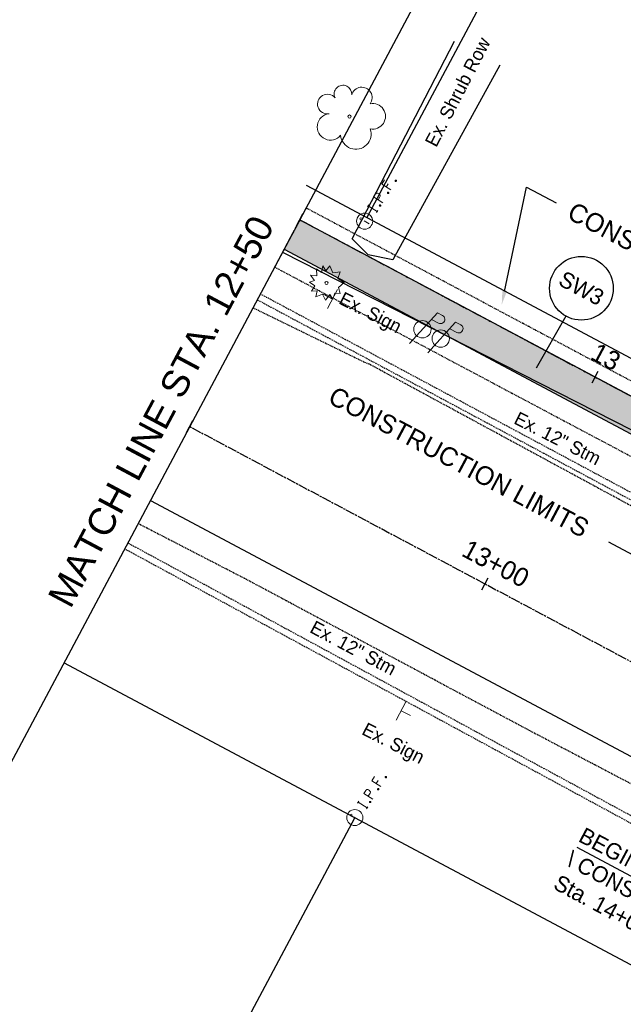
# Model space of a CAD drawing. Header units: feet. Extents: x 2245909 to 2250904, y 437476 to 439602.
# Tile 8 of 13: x 2247473 to 2247563, y 439133 to 439280. Entities that reach past the tile are written whole.
import ezdxf
from ezdxf import colors
from ezdxf.entities.mleader import LeaderData, LeaderLine
from ezdxf.enums import TextEntityAlignment as Align
from ezdxf.math import Vec2, Vec3

# ---------------------------------------------------------------- set-up
doc = ezdxf.new("R2010")
doc.units = ezdxf.units.FT
doc.header["$MEASUREMENT"] = 0
for name, pattern in [('CL', [2, 0.3, -0.15, 1.4, -0.15]), ('DGN Style 3', [0.19312, 0.137943, -0.055177]), ('gasex', [0]), ('OhDOT_USTN3', [0.22, 0.165, -0.055]), ('OhDOT_USTN5', [0.11, 0.055, -0.055]), ('rowex', [0]), ('shrublt', [0]), ('waterex', [0])]:
    doc.linetypes.add(name, pattern=pattern)
for name, color, linetype in [('5PPBLDG-HAT', 253, 'Continuous'), ('DR_P_Text', 7, 'Continuous'), ('DR_X_Storm_Sewer', 151, 'OhDOT_USTN5'), ('DV_X_Property_Line', 7, 'Continuous'), ('GE_P_CL', 7, 'CL'), ('GE_P_CL_Text', 7, 'Continuous'), ('PV_P_Construction_Limits', 203, 'DGN Style 3'), ('PV_P_Walk', 231, 'Continuous'), ('PV_X_EOP', 7, 'OhDOT_USTN3'), ('PV_X_Text', 7, 'Continuous'), ('RD_X_Cells', 7, 'Continuous'), ('RW_X_Fee_RW', 6, 'rowex'), ('SH_Border', 7, 'Continuous'), ('SH_Text', 7, 'Continuous'), ('SN_X_Public', 3, 'Continuous'), ('SV_X_Mon_Cells_Found', 7, 'Continuous'), ('TX_P_20', 7, 'Continuous'), ('TX_X_20', 7, 'Continuous'), ('UT_X_Electric_Cells', 1, 'Continuous'), ('UT_X_Gas', 2, 'gasex'), ('UT_X_Water', 133, 'waterex'), ('VG_X_Cells', 3, 'Continuous'), ('VG_X_Shrub_Line_Lt', 3, 'shrublt')]:
    doc.layers.add(name, color=color, linetype=linetype)
doc.styles.add('OHDOTSymbols', font='arial.ttf')
doc.styles.add('Slanted-Normal', font='font31.shx', dxfattribs={"height": 0.14})
doc.styles.get("Standard").update_dxf_attribs({"font": 'arial.ttf'})
doc.styles.add('Straight-Normal', font='font30.shx', dxfattribs={"height": 0.14})

# ---------------------------------------------------------------- blocks, each defined once
blk = doc.blocks.new('SHRUB')
at = {"layer": 'VG_X_Cells', "color": 3, "linetype": 'Continuous', "lineweight": 0, "flags": 128}
blk.add_lwpolyline([(-0.0042, 0.0905), (0.026, 0.1273), (0.0467, 0.0746), (0.1013, 0.0836), (0.0844, 0.033), (0.1317, 0.0032), (0.0888, -0.0335), (0.1013, -0.0792), (0.0637, -0.0757), (0.0474, -0.1214), (0.026, -0.0868), (-0.0079, -0.1277), (-0.0293, -0.0833), (-0.0803, -0.1048), (-0.0707, -0.0578), (-0.1113, -0.0619), (-0.0877, -0.0224), (-0.1261, 0.006), (-0.0892, 0.0192), (-0.1195, 0.0593), (-0.0729, 0.0538), (-0.0744, 0.1057), (-0.0367, 0.0773), (-0.0264, 0.1266), (-0.0042, 0.0905)], dxfattribs=at)
at = {"layer": 'VG_X_Cells', "color": 3, "linetype": 'Continuous', "lineweight": 0}
blk.add_circle((0, 0), 0.0115, dxfattribs=at)
blk = doc.blocks.new('TREE')
at = {"layer": 'VG_X_Cells', "color": 3, "linetype": 'Continuous', "lineweight": 0}
blk.add_circle((0, 0), 0.012, dxfattribs=at)
for centre, radius, start, end in [((-0.0492, 0.1684), 0.0658, 354.0047, 205.97412), ((-0.1655, 0.0932), 0.0735, 39.06254, 279.54124), ((0.0913, 0.1415), 0.0776, 323.82996, 165.0376), ((0.173, 0.0018), 0.0957, 259.14531, 101.45961), ((-0.1427, -0.0774), 0.0987, 96.17219, 320.57371), ((0.0473, -0.1303), 0.1142, 184.94757, 19.45715)]:
    blk.add_arc(centre, radius, start, end, dxfattribs=at)
blk = doc.blocks.new('PP')
at = {"layer": 'UT_X_Electric_Cells', "color": 1, "linetype": 'Continuous', "lineweight": 0}
for p, q in [((0.0428, 0.16), (-0.0375, -0.14)), ((0.0428, 0.16), (0.0853, 0.16)), ((0.0257, 0.0963), (0.0853, 0.0963))]:
    blk.add_line(p, q, dxfattribs=at)
blk.add_circle((0, 0), 0.065, dxfattribs=at)
at = {"layer": 'UT_X_Electric_Cells', "color": 1, "linetype": 'Continuous', "lineweight": 0, "extrusion": (0, 0, -1)}
blk.add_arc((-0.086, 0.1281), 0.0319, 88.8767, 271.1233, dxfattribs=at)
blk = doc.blocks.new('SGN1P')
at = {"layer": 'SN_X_Public', "color": 3, "linetype": 'Continuous', "lineweight": 0}
for p, q in [((0, 0.08), (0, -0.08)), ((0, 0), (-0.08, 0))]:
    blk.add_line(p, q, dxfattribs=at)
blk = doc.blocks.new('IPID')
at = {"layer": 'SV_X_Mon_Cells_Found', "color": 2, "linetype": 'Continuous', "lineweight": 0}
blk.add_line((0, 0.0058), (0, -0.0383), dxfattribs=at)
at = {"layer": 'SV_X_Mon_Cells_Found', "color": 2, "linetype": 'Continuous', "lineweight": 0, "flags": 128}
for points in [[(0.1015, 0.04), (0.1192, 0.04)], [(0.1103, -0.04), (0.1103, 0.04)], [(0.1886, -0.04), (0.1886, 0.04), (0.2151, 0.04), (0.2178, 0.0394), (0.2217, 0.0381), (0.2233, 0.0368), (0.225, 0.0356), (0.2272, 0.0324), (0.2288, 0.0293), (0.2299, 0.0242), (0.2299, 0.0167), (0.2294, 0.0142), (0.2283, 0.0104), (0.2261, 0.006), (0.2239, 0.0041), (0.2222, 0.0028), (0.2195, 0.0016), (0.2151, 0.0009), (0.1886, 0.0009)], [(0.3391, 0.04), (0.301, 0.04), (0.301, -0.04)], [(0.301, 0.0009), (0.328, 0.0009)], [(0.1015, -0.04), (0.1192, -0.04)], [(0.1583, -0.0293), (0.161, -0.0293), (0.1627, -0.0305), (0.1643, -0.0331), (0.1643, -0.0362), (0.1627, -0.0387), (0.161, -0.04), (0.1583, -0.04), (0.1566, -0.0387), (0.155, -0.0362), (0.155, -0.0331), (0.1566, -0.0305), (0.1583, -0.0293)], [(0.2707, -0.0293), (0.2735, -0.0293), (0.2751, -0.0305), (0.2768, -0.0331), (0.2768, -0.0362), (0.2751, -0.0387), (0.2735, -0.04), (0.2707, -0.04), (0.2691, -0.0387), (0.2674, -0.0362), (0.2674, -0.0331), (0.2691, -0.0305), (0.2707, -0.0293)], [(0.3782, -0.0293), (0.3809, -0.0293), (0.3826, -0.0305), (0.3843, -0.0331), (0.3843, -0.0362), (0.3826, -0.0387), (0.3809, -0.04), (0.3782, -0.04), (0.3765, -0.0387), (0.3749, -0.0362), (0.3749, -0.0331), (0.3765, -0.0305), (0.3782, -0.0293)]]:
    blk.add_lwpolyline(points, dxfattribs=at)
at = {"layer": 'SV_X_Mon_Cells_Found', "color": 2, "linetype": 'Continuous', "lineweight": 0}
for centre, radius in [((0, 0), 0.06), ((0, 0.0326), 0.008)]:
    blk.add_circle(centre, radius, dxfattribs=at)

msp = doc.modelspace()

# ---------------------------------------------------------------- hatches: boundary and pattern name
at = {"layer": '5PPBLDG-HAT'}
h = msp.add_hatch(color=256, dxfattribs=at)
h.dxf.hatch_style = 1
h.paths.add_polyline_path([(2247607.378, 439197.013), (2247535.834, 439233.451), (2247606.651, 439195.738)])
h.paths.add_polyline_path([(2247603.347, 439203.162), (2247515.006, 439250.207), (2247512.655, 439245.794), (2247535.834, 439233.451), (2247607.378, 439197.013), (2247609.129, 439200.082), (2247607.334, 439201.039), (2247607.305, 439201.024), (2247607.296, 439201.059), (2247607.257, 439201.079, -0.3179167), (2247604.716, 439201.046, -0.1996935)])
h.paths.add_polyline_path([(2247607.257, 439201.079), (2247606.144, 439201.672, -0.1907402), (2247605.283, 439201.87, -0.0889441), (2247604.71, 439202.436), (2247603.347, 439203.162, 0.1996935), (2247604.716, 439201.046, 0.3179167)], flags=17)
h.paths.add_polyline_path([(2247606.144, 439201.672), (2247604.71, 439202.436, 0.0889441), (2247605.283, 439201.87, 0.1907402)], flags=16)
h.paths.add_polyline_path([(2247608.24, 439198.186), (2247609.129, 439200.082), (2247607.378, 439197.013), (2247607.453, 439196.974)])

# ---------------------------------------------------------------- linework, layer by layer
at = {"layer": 'DR_P_Text', "elevation": 1083.62}
msp.add_lwpolyline([(2247554.759, 439235.818), (2247550.314, 439228.05)], dxfattribs=at)
at = {"layer": 'DR_P_Text'}
msp.add_circle((2247557.084, 439239.974, 1083.62), 4.762, dxfattribs=at)
at = {"layer": 'DR_X_Storm_Sewer'}
for p, q in [((2247509.113, 439239.142, 1092.438), (2247600.586, 439190.152, 1092.438)), ((2247508.643, 439238.26, 1092.438), (2247600.12, 439189.266, 1092.438)), ((2247489.304, 439201.937, 1094.188), (2247634.562, 439123.216, 1094.188)), ((2247488.827, 439201.058, 1094.188), (2247634.107, 439122.325, 1094.188))]:
    msp.add_line(p, q, dxfattribs=at)
at = {"layer": 'DV_X_Property_Line'}
for p, q in [((2247561.449, 439318.944, 1083.62), (2247525.02, 439250.539, 1083.62)), ((2247486.779, 439092.463, 1083.62), (2247523.207, 439160.868, 1083.62))]:
    msp.add_line(p, q, dxfattribs=at)
at = {"layer": 'GE_P_CL'}
msp.add_line((2247515.006, 439250.207, 1083.62), (2247758.605, 439120.48, 1083.62), dxfattribs=at)
msp.add_lwpolyline([(2247498.554, 439219.315), (2247742.154, 439089.587)], dxfattribs=at)
at = {"layer": 'GE_P_CL_Text'}
for p, q in [((2247514.536, 439249.325, 1083.62), (2247515.476, 439251.09, 1083.62)), ((2247558.668, 439225.822, 1083.62), (2247559.608, 439227.588, 1083.62)), ((2247498.084, 439218.432, 1083.62), (2247499.024, 439220.198, 1083.62)), ((2247542.216, 439194.93, 1083.62), (2247543.156, 439196.695, 1083.62))]:
    msp.add_line(p, q, dxfattribs=at)
at = {"layer": 'PV_P_Construction_Limits'}
msp.add_lwpolyline([(2247515.946, 439251.973), (2247511.245, 439243.146), (2247575.898, 439208.794), (2247606.651, 439195.738), (2247609.129, 439200.082), (2247607.296, 439201.059), (2247605.687, 439206.909), (2247593.051, 439210.91)], close=True, dxfattribs=at)
at = {"layer": 'PV_P_Walk'}
for p, q in [((2247515.006, 439250.207), (2247609.129, 439200.082)), ((2247512.655, 439245.794), (2247606.651, 439195.738))]:
    msp.add_line(p, q, dxfattribs=at)
at = {"layer": 'PV_X_EOP', "elevation": 1091.129}
msp.add_lwpolyline([(2247681.511, 439145.552), (2247667.529, 439153.531), (2247647.253, 439164.103), (2247626.819, 439174.774), (2247622.731, 439177.275), (2247607.104, 439185.068), (2247601.632, 439188.006), (2247566.333, 439206.471), (2247525.368, 439228.645), (2247524.589, 439228.945), (2247507.997, 439237.046)], dxfattribs=at)
at = {"layer": 'PV_X_EOP', "elevation": 1090.2}
msp.add_lwpolyline([(2247625.93, 439087.57), (2247631.19, 439097.137, 0.0212249), (2247636.818, 439108.486, 0.0460584), (2247638.017, 439112.036, 0.0863857), (2247638.369, 439117.766, 0.0627572), (2247635.744, 439128.669), (2247629.352, 439132.163), (2247609.164, 439142.393), (2247589.533, 439152.799), (2247549.423, 439173.835), (2247506.729, 439196.623), (2247490.837, 439204.824)], format="xyb", dxfattribs=at)
at = {"layer": 'RW_X_Fee_RW'}
for p, q in [((2247515.935, 439255.377, 1083.62), (2247683.897, 439165.93, 1083.62)), ((2247598.232, 439120.914, 1083.62), (2247479.752, 439184.009, 1083.62))]:
    msp.add_line(p, q, dxfattribs=at)
at = {"layer": 'SH_Border', "color": 7, "linetype": 'Continuous', "elevation": 1083.62, "flags": 128}
msp.add_lwpolyline([(2247443.324, 439115.605), (2247553.785, 439323.025)], dxfattribs=at)
at = {"layer": 'UT_X_Gas'}
msp.add_lwpolyline([(2247512.43, 439245.37), (2247649.863, 439175.375)], dxfattribs=at)
at = {"layer": 'UT_X_Water'}
msp.add_lwpolyline([(2247492.679, 439208.282), (2247736.278, 439078.554)], dxfattribs=at)
at = {"layer": 'VG_X_Shrub_Line_Lt', "elevation": 1092.582, "flags": 128}
msp.add_lwpolyline([(2247544.889, 439273.29), (2247528.931, 439244.222), (2247525.218, 439244.947), (2247522.833, 439247.36), (2247538.123, 439276.893)], dxfattribs=at)

# ---------------------------------------------------------------- block references
at = {"layer": 'RD_X_Cells', "xscale": 20, "yscale": 20, "zscale": 20}
for name, p, rotation in [('SGN1P', (2247519.904, 439238.35, 1091.916), 332.7346172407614), ('PP', (2247533.336, 439233.848, 1092.487), 332.7346172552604), ('PP', (2247536.066, 439232.457, 1092.708), 332.7346172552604), ('SGN1P', (2247530.147, 439176.857, 1092.075), 152.7346172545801)]:
    msp.add_blockref(name, p, dxfattribs=dict(at, rotation=rotation))
at = {"layer": 'TX_X_20', "xscale": 20, "yscale": 20, "zscale": 20, "rotation": 57.63605666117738}
for p in [(2247524.701, 439250.002, 1092.222), (2247523.227, 439160.895, 1092.07)]:
    msp.add_blockref('IPID', p, dxfattribs=at)
at = {"layer": 'VG_X_Shrub_Line_Lt', "xscale": 20, "yscale": 20, "zscale": 20}
for name, p in [('TREE', (2247522.438, 439265.628, 1092.141)), ('SHRUB', (2247518.993, 439240.77, 1092.764))]:
    msp.add_blockref(name, p, dxfattribs=at)

# ---------------------------------------------------------------- texts
at = {"layer": 'DR_P_Text', "insert": (2247557.084, 439239.974, 1083.62), "char_height": 2.4, "attachment_point": 5, "rotation": 332.01883, "style": 'Straight-Normal'}
msp.add_mtext_dynamic_manual_height_columns('SW3', width=8.44969, gutter_width=1, heights=[6.597], dxfattribs=at)
at = {"layer": 'GE_P_CL_Text', "rotation": 331.96266, "style": 'Slanted-Normal'}
for s, insert, char_height, width, attachment_point in [('13', (2247560.078, 439228.47, 1083.62), 2.8, 30.81744, 8), ('13+00', (2247543.626, 439197.578, 1083.62), 2.8, 30.81744, 8), ("BEGIN CURB RAMP, TYPE 2A\\P\\\\ CONSTRUCTION NORTH WALK\\PSta. 14+08, 50.48' RT.", (2247557.603, 439159.539, 1340.664), 2.4, 87.36758, 1)]:
    msp.add_mtext(s, dxfattribs=dict(at, insert=insert, char_height=char_height, width=width, attachment_point=attachment_point))
at = {"layer": 'PV_P_Construction_Limits', "char_height": 2.8, "width": 55.63918, "attachment_point": 1, "rotation": 331.96266, "style": 'Slanted-Normal'}
for insert in [(2247556.076, 439252.996, -2165.831), (2247520.342, 439225.44, -1082.916)]:
    msp.add_mtext('CONSTRUCTION LIMITS', dxfattribs=dict(at, insert=insert))
at = {"layer": 'PV_X_Text', "char_height": 2, "width": 725.59682, "attachment_point": 1, "style": 'Straight-Normal'}
for s, insert, rotation in [('Ex. Shrub Row', (2247533.618, 439261.835, 1087.653), 62.73462), ('Ex. Sign', (2247521.611, 439239.531, 1087.653), 332.73462), ('Ex. 12" Stm', (2247547.745, 439221.632), 332.93496), ('Ex. 12" Stm', (2247517.294, 439190.415, 1086.77), 331.9418), ('Ex. Sign', (2247525.035, 439175.19, 1087.653), 332.73462)]:
    msp.add_mtext(s, dxfattribs=dict(at, insert=insert, rotation=rotation))
at = {"layer": 'SH_Text', "linetype": 'Continuous', "style": 'OHDOTSymbols'}
msp.add_text('MATCH LINE STA. 12+50', height=4, rotation=61.96266, dxfattribs=at).set_placement((2247496.029, 439220.659, 1083.62), align=Align.CENTER)

# ---------------------------------------------------------------- leaders
at = {"layer": 'PV_P_Construction_Limits', "linetype": 'Continuous'}
ml = msp.add_multileader_mtext('Standard', dxfattribs=at)
ml.set_content('', color=256)
ml.set_leader_properties()
ml.build(insert=Vec2(0, 0))
ml.multileader.update_dxf_attribs({"dogleg_length": 0.25, "arrow_head_size": 2, "scale": 20})
ctx = ml.context
ctx.base_point, ctx.scale, ctx.char_height, ctx.arrow_head_size, ctx.landing_gap_size, ctx.plane_origin, ctx.plane_x_axis, ctx.plane_y_axis = Vec3(2247553.308, 439252.732, -1082.916), 20, 2, 2, 1.8, Vec3(2247619.916, 439234.529, -1082.916), Vec3(0.8826415, -0.4700468), Vec3(0.4700468, 0.8826415)
notes = []
notes.append((ctx, [(1, (1, 1, 0), (2247548.895, 439255.082, -1082.916), (0.8826415, -0.4700468), 5, [(0, [(2247545.178, 439237.521, -1082.916)], 0, [])])]))
ctx.mtext.insert, ctx.mtext.text_direction, ctx.mtext.flow_direction = Vec3(2247555.367, 439252.768, -1082.916), Vec3(0.8826415, -0.4700468), 5
ml = msp.add_multileader_mtext('Standard', dxfattribs=at)
ml.set_content('', color=256)
ml.set_leader_properties()
ml.build(insert=Vec2(0, 0))
ml.multileader.update_dxf_attribs({"dogleg_length": 0.25, "arrow_head_size": 2, "scale": 20})
ctx = ml.context
ctx.base_point, ctx.scale, ctx.char_height, ctx.arrow_head_size, ctx.landing_gap_size, ctx.plane_origin, ctx.plane_x_axis, ctx.plane_y_axis = Vec3(2247557.98, 439203.749), 20, 2, 2, 1.8, Vec3(2247576.261, 439211.192), Vec3(0.8826415, -0.4700468), Vec3(0.4700468, 0.8826415)
ctx.text_align_type = 2
notes.append((ctx, [(0, (1, 1, 0), (2247565.571, 439199.707), (-0.8826415, 0.4700468), 5, [(0, [(2247575.898, 439208.794)], 0, [])])]))
ctx.mtext.insert, ctx.mtext.text_direction, ctx.mtext.alignment, ctx.mtext.flow_direction = Vec3(2247560.039, 439203.786), Vec3(0.8826415, -0.4700468), 3, 5
at = {"layer": 'TX_P_20'}
ml = msp.add_multileader_mtext('Standard', dxfattribs=at)
ml.set_content('', color=256)
ml.set_leader_properties()
ml.build(insert=Vec2(0, 0))
ml.multileader.update_dxf_attribs({"dogleg_length": 2.7, "arrow_head_size": 2, "scale": 20})
ctx = ml.context
ctx.base_point, ctx.scale, ctx.char_height, ctx.arrow_head_size, ctx.landing_gap_size, ctx.plane_origin, ctx.plane_x_axis, ctx.plane_y_axis = Vec3(2247556.456, 439156.404, 257.043), 20, 2, 2, 1.8, Vec3(2247478.362, 439126.785, 257.043), Vec3(-0.8826415, 0.4700468), Vec3(-0.4700468, -0.8826415)
notes.append((ctx, [(1, (1, 1, 0), (2247604.119, 439131.022, 257.043), (-0.8826415, 0.4700468), 54, [(0, [(2247630.744, 439131.402, 257.043)], 0, [])])]))
ctx.mtext.insert, ctx.mtext.text_direction, ctx.mtext.rotation, ctx.mtext.flow_direction = Vec3(2247554.397, 439156.368, 257.043), Vec3(-0.8826415, 0.4700468), -3.1415927, 5
for ctx, leaders in notes:
    for number, flags, end, landing, length, lines in leaders:
        leader = LeaderData()
        leader.index, (leader.has_last_leader_line, leader.has_dogleg_vector, leader.attachment_direction) = number, flags
        leader.last_leader_point, leader.dogleg_vector, leader.dogleg_length = Vec3(end), Vec3(landing), length
        for number, points, colour, breaks in lines:
            line = LeaderLine()
            line.index, line.vertices, line.color, line.breaks = number, Vec3.list(points), colors.encode_raw_color(colour), breaks
            leader.lines.append(line)
        ctx.leaders.append(leader)

doc.saveas('drawing.dxf')
